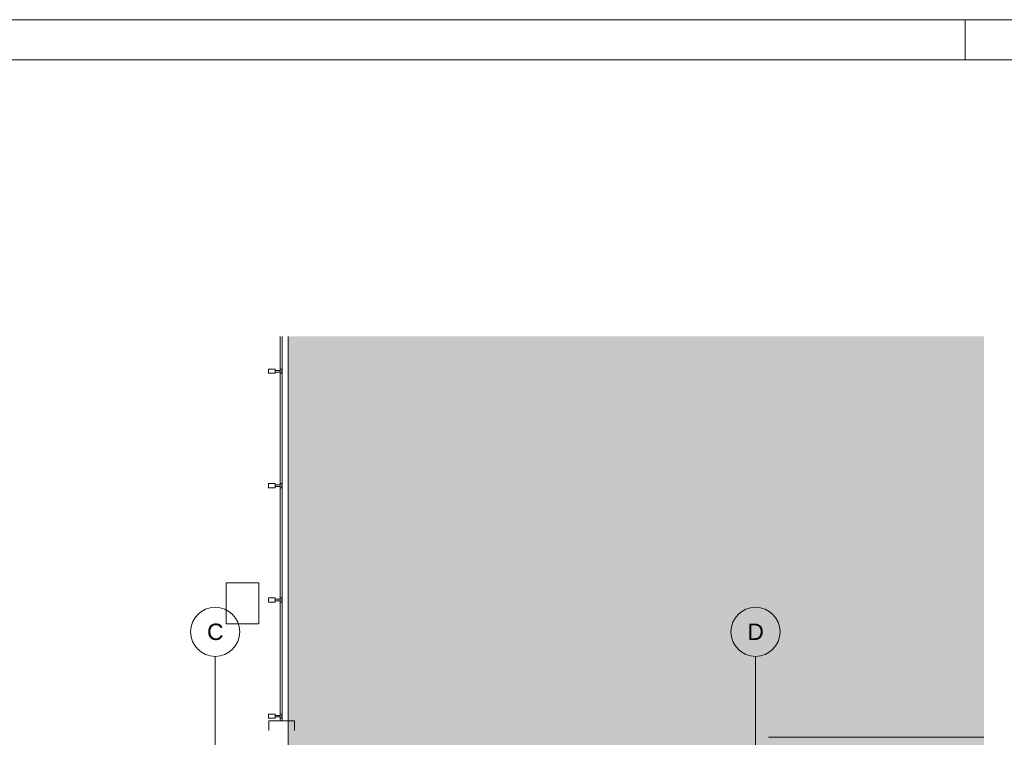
# Paper-space layout 'A-49 WYKOŃCZENIA ŚCIAN - PIĘTRO 4' of a CAD drawing. Header units: millimetres. Extents: x 0 to 500, y 0 to 350.
# Tile 9 of 15: x 205 to 325, y 262 to 350. Entities that reach past the tile are written whole.
import ezdxf
from ezdxf.xclip import XClip

# ---------------------------------------------------------------- set-up
doc = ezdxf.new("R2010")
doc.units = ezdxf.units.MM
doc.header["$MEASUREMENT"] = 0
doc.header["$XCLIPFRAME"] = 0
doc.linetypes.add('DASHDOTX2', pattern=[1000, 500, -250, 0, -250])
doc.linetypes.add('PRZERYWANA_DU_A', pattern=[550, 350, -200])
doc.layers.add('0_Nr_pióra__2', color=8, linetype='Continuous', lineweight=13)
doc.layers.add('A_podkład_Nr_pióra__2', color=8, linetype='Continuous', lineweight=13)
for name, color, linetype, lineweight, true_color in [('A_Arkusz_Nr_pióra__255', 7, 'Continuous', 15, 0x242424), ('A_osie_Nr_pióra__16', 7, 'Continuous', 5, 0x0f0f0f), ('A_osie_Nr_pióra__76', 7, 'Continuous', 5, 0x2d2d2d), ('A_ściany_Nr_pióra__19', 7, 'Continuous', 5, 0x191919)]:
    doc.layers.add(name, color=color, linetype=linetype, lineweight=lineweight, true_color=true_color)
doc.layers.add('A_podrys', color=7, linetype='Continuous')
doc.styles.add('STYL_AUTOMATYCZNY_1', font='arial.ttf')

# ---------------------------------------------------------------- blocks, each defined once
blk = doc.blocks.new('Rysunek_2_2', base_point=(-1546.9, -276.58))
at = {"linetype": 'Continuous', "lineweight": 0, "true_color": 0x484848}
blk.add_hatch(color=251, dxfattribs=at).paths.add_polyline_path([(322.29, 311.31), (237.29, 311.31), (237.29, 197.5), (322.29, 197.5)])
at = {"layer": '0_Nr_pióra__2', "color": 8, "linetype": 'PRZERYWANA_DU_A', "lineweight": 13, "flags": 128}
blk.add_lwpolyline([(322.29, 197.5), (237.29, 197.5), (237.29, 311.31)], dxfattribs=at)
at = {"layer": 'A_osie_Nr_pióra__16', "color": 250, "linetype": 'DASHDOTX2', "lineweight": 5, "true_color": 0x0f0f0f}
for p, q in [((228.39, 251.95), (228.39, 272.2)), ((294.39, 251.95), (294.39, 272.2))]:
    blk.add_line(p, q, dxfattribs=at)
at = {"layer": 'A_osie_Nr_pióra__76', "color": 250, "linetype": 'Continuous', "lineweight": 5, "true_color": 0x2d2d2d}
for centre in [(228.39, 275.2), (294.39, 275.2)]:
    blk.add_circle(centre, 3, dxfattribs=at)
at = {"layer": 'A_podkład_Nr_pióra__2', "color": 8, "linetype": 'Continuous', "lineweight": 13}
for p, q in [((236.33, 311.31), (236.33, 264.32)), ((236.58, 264.32), (236.58, 311.31)), ((234.89, 306.79), (234.89, 307.3)), ((234.89, 307.3), (235.71, 307.3)), ((235.71, 306.79), (234.89, 306.79)), ((235.71, 307.3), (235.71, 306.79)), ((235.71, 307.15), (236.33, 307.15)), ((236.33, 306.94), (235.71, 306.94)), ((236.53, 307.3), (236.33, 307.3)), ((236.33, 306.79), (236.53, 306.79)), ((236.53, 306.79), (236.53, 307.3)), ((234.89, 292.8), (234.89, 293.32)), ((234.89, 293.32), (235.71, 293.32)), ((235.71, 292.8), (234.89, 292.8)), ((235.71, 293.32), (235.71, 292.8)), ((235.71, 293.16), (236.33, 293.16)), ((236.33, 292.96), (235.71, 292.96)), ((236.53, 293.32), (236.33, 293.32)), ((236.33, 292.8), (236.53, 292.8)), ((236.53, 292.8), (236.53, 293.32)), ((233.73, 281.17), (229.73, 281.17)), ((229.73, 281.17), (229.73, 276.17)), ((233.73, 276.17), (233.73, 281.17)), ((234.89, 278.82), (234.89, 279.33)), ((234.89, 279.33), (235.71, 279.33)), ((235.71, 279.33), (235.71, 278.82)), ((235.71, 279.18), (236.33, 279.18)), ((236.53, 279.33), (236.33, 279.33)), ((236.53, 278.82), (236.53, 279.33)), ((235.71, 278.82), (234.89, 278.82)), ((236.33, 278.97), (235.71, 278.97)), ((236.33, 278.82), (236.53, 278.82)), ((229.73, 276.17), (233.73, 276.17)), ((234.89, 264.63), (234.89, 265.15)), ((234.89, 265.15), (235.71, 265.15)), ((235.71, 264.63), (234.89, 264.63)), ((235.71, 265.15), (235.71, 264.63)), ((235.71, 264.99), (236.33, 264.99)), ((236.33, 264.79), (235.71, 264.79)), ((236.53, 265.15), (236.33, 265.15)), ((236.33, 264.63), (236.53, 264.63)), ((236.53, 264.63), (236.53, 265.15)), ((234.93, 263.12), (234.93, 264.32)), ((238.08, 264.32), (234.93, 264.32)), ((238.08, 264.32), (238.08, 263.12))]:
    blk.add_line(p, q, dxfattribs=at)
at = {"layer": 'A_ściany_Nr_pióra__19', "color": 250, "linetype": 'Continuous', "lineweight": 5, "true_color": 0x191919}
blk.add_line((322.29, 262.31), (295.99, 262.31), dxfattribs=at)
at = {"layer": 'A_osie_Nr_pióra__76', "color": 250, "linetype": 'Continuous', "lineweight": 5, "true_color": 0x2d2d2d, "char_height": 2, "attachment_point": 1, "style": 'STYL_AUTOMATYCZNY_1'}
for s, insert in [('\\A1;{\\pql;\\pt0;\\fArial|b0|i0|c238|p0;\\W1.000000;C}', (227.4, 276.2)), ('\\A1;{\\pql;\\pt0;\\fArial|b0|i0|c238|p0;\\W1.000000;D}', (293.4, 276.2))]:
    blk.add_mtext(s, dxfattribs=dict(at, insert=insert))

psp = doc.layouts.new('A-49 WYKOŃCZENIA ŚCIAN - PIĘTRO 4')

# ---------------------------------------------------------------- linework, layer by layer
at = {"layer": 'A_Arkusz_Nr_pióra__255', "color": 250, "linetype": 'Continuous', "lineweight": 15, "true_color": 0x242424}
for p, q in [((320, 345.1), (320, 350)), ((495.1, 345.1), (29.9, 345.1))]:
    psp.add_line(p, q, dxfattribs=at)
at = {"layer": 'A_Arkusz_Nr_pióra__255', "color": 250, "linetype": 'Continuous', "lineweight": 15, "true_color": 0x242424, "flags": 128}
psp.add_lwpolyline([(0, 350), (500, 350), (500, 0), (0, 0)], close=True, dxfattribs=at)

# ---------------------------------------------------------------- block references
at = {"layer": 'A_podrys', "color": 37, "linetype": 'Continuous', "lineweight": 5, "true_color": 0x656532}
ref = psp.add_blockref('Rysunek_2_2', (-1546.9, -276.58), dxfattribs=at)
XClip(ref).set_block_clipping_path([(71.8383263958, 102.4952640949), (322.2882976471, 311.3052640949)])

doc.saveas('drawing.dxf')
